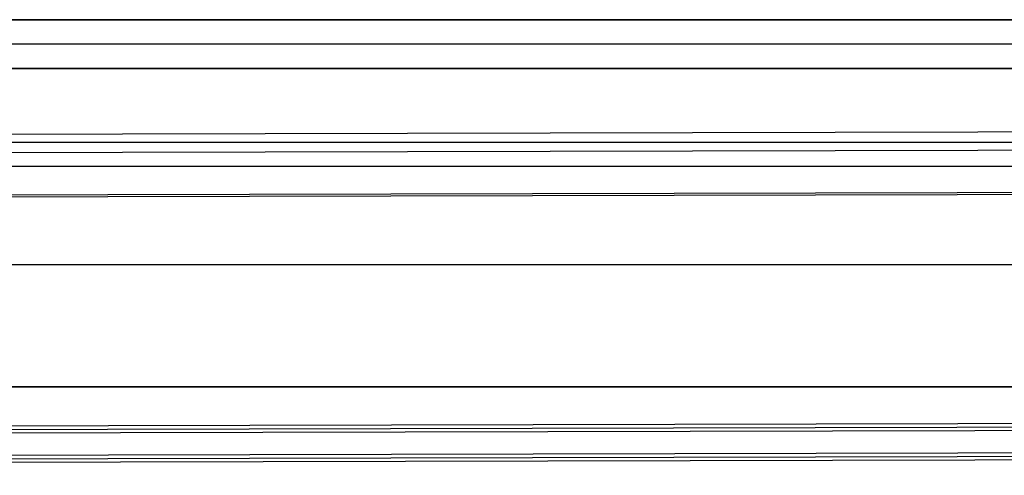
# Model space of a CAD drawing. Header units: millimetres. Extents: x -443 to 78, y -75 to 91.
# Tile 13 of 40: x -202 to -162, y -74 to -56. Entities that reach past the tile are written whole.
import ezdxf

# ---------------------------------------------------------------- set-up
doc = ezdxf.new("R2010")
doc.units = ezdxf.units.MM
doc.header["$MEASUREMENT"] = 0
doc.layers.add('Predefinito', color=5, linetype='Continuous')

msp = doc.modelspace()

# ---------------------------------------------------------------- linework, layer by layer
at = {"layer": 'Predefinito'}
for points in [[(-147.094, -55.836), (-439.786, -55.836)], [(-439.786, -55.836), (-147.094, -55.836)], [(-439.786, -55.836), (-147.094, -55.836)], [(-147.094, -56.836), (-439.786, -56.836)], [(-441.791, -57.836), (-145.089, -57.836)], [(-147.094, -57.836), (-439.786, -57.836)], [(-427.758, -57.836), (-159.122, -57.836)], [(-439.786, -60.836), (-147.094, -60.836)], [(-159.122, -61.836), (-427.758, -61.836)], [(-441.791, -65.836), (-145.089, -65.836)], [(-439.786, -65.836), (-147.094, -65.836)], [(-427.758, -65.836), (-159.122, -65.836)], [(-153.494, -70.836), (-432.094, -70.836)], [(-432.094, -70.836), (-153.494, -70.836)]]:
    msp.add_lwpolyline(points, dxfattribs=at)
at = {"layer": 'Predefinito', "extrusion": (-0.000131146, -3.07498e-07, 1)}
for points in [[(-122, -60.334), (-378.247, -60.935)], [(-121.998, -61.08), (-378.246, -61.681)], [(-140.465, -62.86), (-435.464, -63.552)], [(-435.464, -63.619), (-140.465, -62.927)], [(-140.443, -72.297), (-435.442, -72.988)], [(-430.441, -73.251), (-145.442, -72.582)], [(-140.44, -73.496), (-435.439, -74.188)], [(-430.438, -74.45), (-145.439, -73.782)]]:
    msp.add_lwpolyline(points, dxfattribs=at)
at = {"layer": 'Predefinito', "extrusion": (7.34273e-05, 1.71694e-07, 1)}
for points in [[(-435.41, -73.124), (-140.491, -72.435)], [(-435.407, -74.324), (-140.488, -73.634)]]:
    msp.add_lwpolyline(points, dxfattribs=at)
at = {"layer": 'Predefinito', "extrusion": (-6.42397e-06, 1, 0)}
msp.add_lwpolyline([(145.443, 20.044), (430.444, 19.986)], dxfattribs=at)

doc.saveas('drawing.dxf')
